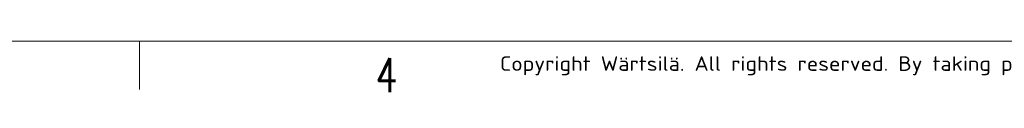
# Model space of a CAD drawing. Header units: inches. Extents: x 0 to 20790, y -12 to 14700.
# Tile 19 of 133: x 4711 to 8273, y -9 to 194. Entities that reach past the tile are written whole.
import ezdxf

# ---------------------------------------------------------------- set-up
doc = ezdxf.new("R2010")
doc.units = ezdxf.units.IN
doc.layers.add('210', color=7, linetype='Continuous', true_color=0xffffff)
doc.styles.add('iso-1', font='isocp.shx')
doc.styles.add('latin_extended', font='simplex.shx')

msp = doc.modelspace()

# ---------------------------------------------------------------- linework, layer by layer
at = {"layer": '210', "color": 7, "linetype": 'Continuous', "lineweight": 18}
for p, q in [((175, 175), (20615, 175)), ((5145, 0), (5145, 175))]:
    msp.add_line(p, q, dxfattribs=at)

# ---------------------------------------------------------------- texts
at = {"layer": '210', "color": 211, "linetype": 'Continuous', "lineweight": 13, "insert": (6448.722, 51.676), "char_height": 52.5, "attachment_point": 7, "line_spacing_factor": 0.963855, "style": 'iso-1'}
msp.add_mtext('\\W1.2083;Copyright Wärtsilä. All rights reserved. By taking possession of the drawing the recipient recognizes and honours these rights. Neither the whole nor any part of this drawing may be used in any way for construction, fabrication, marketing or any other', dxfattribs=at)
at = {"layer": '210', "color": 211, "linetype": 'Continuous', "lineweight": 18, "insert": (5998.412, -9.36), "char_height": 122.5, "attachment_point": 7, "line_spacing_factor": 0.963855, "style": 'latin_extended'}
msp.add_mtext('\\W0.7656;4', dxfattribs=at)

doc.saveas('drawing.dxf')
